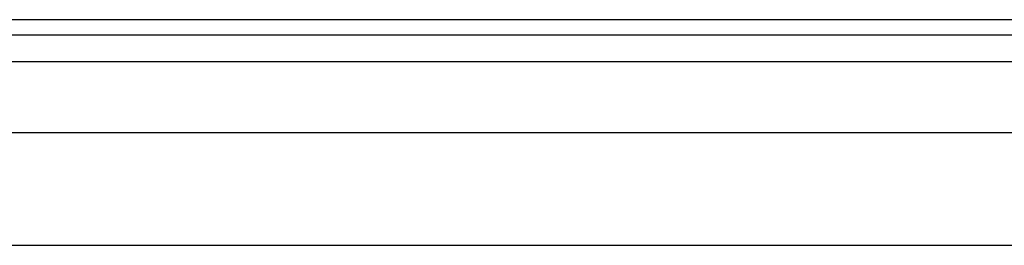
# Model space of a CAD drawing. Header units: inches. Extents: x 4 to 114, y 7 to 59.
# Tile 35 of 55: x 18.789 to 22.221, y 38.786 to 39.573. Entities that reach past the tile are written whole.
import ezdxf

# ---------------------------------------------------------------- set-up
doc = ezdxf.new("R2010")
doc.units = ezdxf.units.IN
doc.header["$MEASUREMENT"] = 0
doc.layers.add('Visible Edges(ANSI)', color=7, linetype='Continuous', lineweight=25)
doc.layers.add('Visible Tangent Edges(ANSI)', color=7, linetype='Continuous', lineweight=25)

msp = doc.modelspace()

# ---------------------------------------------------------------- linework, layer by layer
at = {"layer": 'Visible Edges(ANSI)'}
for p, q in [((27.666, 39.5734), (4.04, 39.5734)), ((4.04, 39.5204), (27.666, 39.5204)), ((4.7708, 39.1797), (26.9149, 39.1797)), ((26.9149, 38.786), (4.7708, 38.786))]:
    msp.add_line(p, q, dxfattribs=at)
at = {"layer": 'Visible Tangent Edges(ANSI)'}
msp.add_line((4.04, 39.4274), (27.666, 39.4274), dxfattribs=at)

doc.saveas('drawing.dxf')
